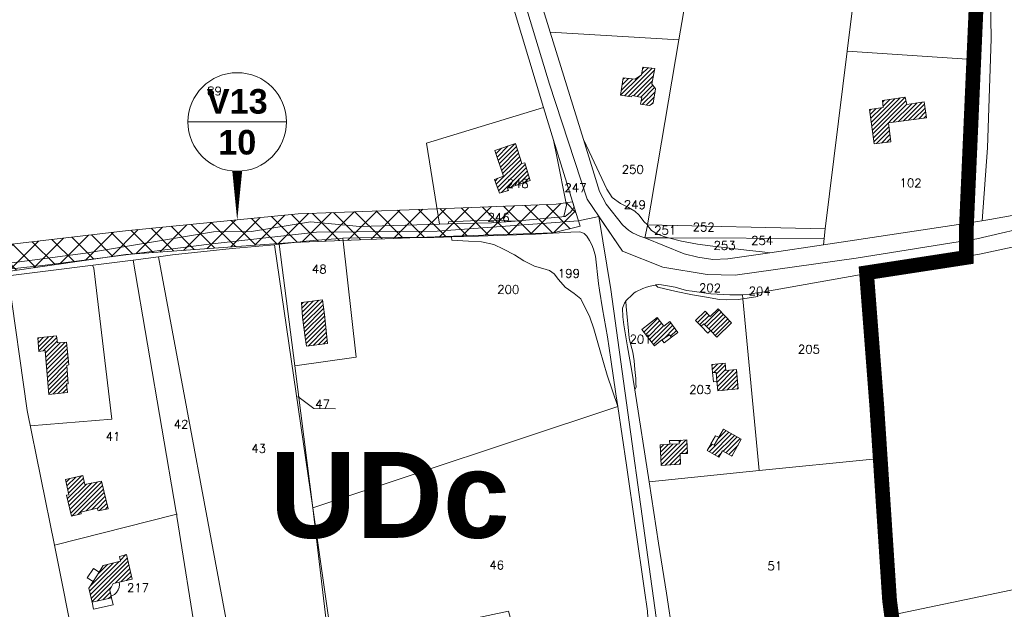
# Model space of a CAD drawing. Header units: metres. Extents: x 578835 to 593571, y 248557 to 255108.
# Tile 134 of 251: x 585408 to 585809, y 251514 to 251754. Entities that reach past the tile are written whole.
import ezdxf

# ---------------------------------------------------------------- set-up
doc = ezdxf.new("R2010")
doc.units = ezdxf.units.M
doc.linetypes.add('CACHEX2', pattern=[0.75, 0.5, -0.25])
doc.linetypes.add('SOLID_LINE', pattern=[0])
for name, color, linetype, lineweight in [('Cad-BATIMENT_BATI_LEGER13', 7, 'SOLID_LINE', 0), ('Cad-BATIMENT_BATI_PRIVE12', 7, 'SOLID_LINE', 0), ('Cad-BATIMENT_BATI_PRIVE12_HACH', 7, 'SOLID_LINE', 0), ('Cad-PARCELLAIRE_PARCELLE1', 250, 'SOLID_LINE', 0), ('Cad-PARCELLAIRE_PARCELLE1_', 250, 'SOLID_LINE', 0), ('Cad-RESEAU_ROUT_AXE_DE_VOIE26', 255, 'SOLID_LINE', 0), ('Cad-RESEAU_ROUT_LIMITE_DE_VOIE_P23', 8, 'SOLID_LINE', 0), ('Cad-TOPONYMIE_DETAIL_PARCELLAIR181', 7, 'SOLID_LINE', 0), ('Cad-TOPONYMIE_NUMERO_DE_PARCELL182', 250, 'SOLID_LINE', 0), ('ER', 192, 'Continuous', 18), ('PLU', 7, 'CACHEX2', 5)]:
    doc.layers.add(name, color=color, linetype=linetype, lineweight=lineweight)
doc.layers.add('PLU nom', color=7, linetype='Continuous')
doc.styles.get("Standard").update_dxf_attribs({"font": 'arialbd_0.ttf', "height": 50})
doc.styles.add('TEXTSTYLE_45_11', font='txt.shx', dxfattribs={"oblique": 50})

msp = doc.modelspace()

# ---------------------------------------------------------------- hatches: boundary and pattern name
at = {"layer": 'Cad-BATIMENT_BATI_PRIVE12_HACH', "ltscale": 0.4}
h = msp.add_hatch(dxfattribs=at)
h.set_pattern_fill('ANSI31', color=256, scale=0.4, style=0)
h.paths.add_polyline_path([(585653.62, 251730.6), (585652.56, 251723.5), (585656.99, 251722.86), (585657.19, 251723.43), (585661.2, 251722.66), (585660.63, 251719.82), (585664.37, 251719.35), (585665.77, 251720.36), (585666.76, 251726.13), (585665.27, 251728.23), (585666.49, 251734.47), (585661.66, 251734.95), (585661.02, 251731.78), (585658.44, 251730.01)])
h = msp.add_hatch(dxfattribs=at)
h.set_pattern_fill('ANSI31', color=256, scale=0.4, style=0)
h.paths.add_polyline_path([(585761.66, 251712.23), (585777.16, 251714.31), (585776.28, 251720.81), (585769.2, 251719.78), (585768.45, 251722.72), (585759.24, 251721.39), (585759.57, 251718.53), (585754.03, 251717.73), (585755.87, 251703.72), (585762.64, 251704.51)])
h = msp.add_hatch(dxfattribs=at)
h.set_pattern_fill('ANSI31', color=256, scale=0.4, style=0)
h.paths.add_polyline_path([(585606.84, 251684.77), (585606.52, 251685.63), (585615.74, 251688.75), (585613.56, 251696.04), (585612.36, 251695.71), (585609.69, 251703.84), (585601.27, 251701.02), (585604.8, 251690.5), (585601.2, 251689.2), (585603.14, 251683.68)])
h = msp.add_hatch(dxfattribs=at)
h.set_pattern_fill('ANSI31', color=256, scale=0.4, style=0)
h.paths.add_polyline_path([(585533.17, 251622.41), (585531.85, 251634.23), (585531.02, 251640.18), (585522.46, 251639.13), (585522.95, 251633.15), (585524.07, 251624.77), (585524.61, 251621.26)])
h = msp.add_hatch(dxfattribs=at)
h.set_pattern_fill('ANSI31', color=256, scale=0.4, style=0)
h.paths.add_polyline_path([(585697.75, 251630.86), (585691.82, 251624.9), (585689.12, 251627.68), (585686.5, 251630.36), (585685.35, 251629.37), (585683.08, 251631.74), (585686.97, 251635.52), (585689.05, 251633.35), (585692.24, 251636.52)])
h = msp.add_hatch(dxfattribs=at)
h.set_pattern_fill('ANSI31', color=256, scale=0.4, style=0)
h.paths.add_polyline_path([(585661.21, 251628.13), (585667.48, 251633), (585670.17, 251629.44), (585672.57, 251631.31), (585675.91, 251626.9), (585673.27, 251624.9), (585672.44, 251625.94), (585669.41, 251623.8), (585666.31, 251621.42)])
h = msp.add_hatch(dxfattribs=at)
h.set_pattern_fill('ANSI31', color=256, scale=0.4, style=0)
h.paths.add_polyline_path([(585427.46, 251605.99), (585426.84, 251613.4), (585427.72, 251613.69), (585426.79, 251622.87), (585423.09, 251622.68), (585422.69, 251625.43), (585415.01, 251624.67), (585415.48, 251619.14), (585418, 251619.46), (585418.55, 251612.93), (585419.58, 251601.64), (585427.1, 251602.39), (585426.72, 251605.92)])
h = msp.add_hatch(dxfattribs=at)
h.set_pattern_fill('ANSI31', color=256, scale=0.4, style=0)
h.paths.add_polyline_path([(585700.51, 251603.89), (585692.16, 251603.08), (585691.77, 251606.83), (585691.45, 251610.59), (585689.97, 251610.59), (585689.7, 251613.79), (585695.1, 251614.36), (585695.43, 251611.37), (585699.77, 251611.74)])
h = msp.add_hatch(dxfattribs=at)
h.set_pattern_fill('ANSI31', color=256, scale=0.4, style=0)
h.paths.add_polyline_path([(585701.73, 251583.37), (585697.86, 251576.47), (585694.05, 251578.6), (585692.62, 251576.02), (585687.77, 251578.74), (585689.44, 251581.55), (585690.73, 251580.89), (585692.52, 251584.15), (585694.47, 251587.44)])
h = msp.add_hatch(dxfattribs=at)
h.set_pattern_fill('ANSI31', color=256, scale=0.4, style=0)
h.paths.add_polyline_path([(585669.07, 251572.71), (585668.7, 251581.15), (585672.55, 251581.37), (585676.34, 251581.46), (585676.38, 251582.91), (585679.58, 251583.07), (585679.79, 251577.62), (585676.83, 251577.49), (585676.95, 251573.15)])
h = msp.add_hatch(dxfattribs=at)
h.set_pattern_fill('ANSI31', color=256, scale=0.4, style=0)
h.paths.add_polyline_path([(585426.35, 251566.98), (585433.4, 251568.58), (585434.19, 251564.96), (585441.08, 251566.33), (585443.67, 251555.06), (585439.63, 251554.16), (585439.3, 251555.25), (585432.58, 251553.68), (585432.72, 251553.02), (585428.76, 251552.03), (585426.73, 251560.55), (585427.71, 251560.75)])
h = msp.add_hatch(dxfattribs=at)
h.set_pattern_fill('ANSI31', color=256, scale=0.4, style=0)
h.paths.add_polyline_path([(585441.74, 251531.93), (585448.69, 251533.63), (585448.36, 251535.61), (585451.26, 251536.41), (585453.5, 251526.34), (585448.25, 251525.12), (585445.82, 251524.58), (585444.39, 251521.9), (585445.07, 251518.72), (585437.15, 251516.94), (585435.83, 251522.75), (585437.59, 251525.46), (585440.07, 251529.23)])
at = {"layer": 'ER', "ltscale": 0.4}
h = msp.add_hatch(dxfattribs=at)
h.set_pattern_fill('ANSI37', color=256, scale=2, style=0)
h.paths.add_polyline_path([(584649.43, 251202.1), (584630.51, 251243.54), (584585.08, 251351.83), (584541.71, 251472.26), (584529.29, 251502.03), (584530.09, 251511.44), (584532.65, 251514.71), (584536.88, 251516.61), (584545.23, 251518.22), (584617.38, 251524.81), (584732.5, 251536.96), (584768.48, 251538.6), (584806.56, 251542.08), (584824.73, 251541.87), (584851.24, 251546.16), (584873.91, 251549.55), (584941.24, 251563.49), (584971.66, 251576.14), (585016.7, 251593.83), (585059.11, 251607.86), (585086.64, 251615.3), (585151.33, 251627.75), (585224.85, 251636.47), (585295.49, 251640.79), (585369.67, 251646.99), (585450.89, 251658.61), (585518.83, 251663.57), (585580.34, 251665.92), (585625.02, 251667.43), (585636.03, 251670.13), (585632.97, 251680.16), (585626.27, 251679.13), (585581.46, 251677.42), (585521.14, 251675.19), (585450.82, 251668.3), (585377.74, 251659.72), (585296.63, 251653.35), (585224.52, 251647.52), (585148.85, 251637.71), (585085.07, 251625.51), (585059.44, 251618.96), (585016, 251604.55), (584977.3, 251590.61), (584936.8, 251577.89), (584892.21, 251565.35), (584856.67, 251559), (584825.33, 251555.52), (584806.95, 251552.78), (584768.67, 251550.55), (584733.03, 251548.67), (584617.72, 251535.78), (584543.89, 251528.92), (584532.33, 251531.01), (584523.11, 251526.87), (584515.53, 251517.15), (584521.06, 251500.27), (584531.52, 251466.61), (584573.3, 251346.15), (584618.98, 251237.88), (584635.78, 251195.87), (584636.69, 251193.89), (584652.81, 251197.59), (584650.7, 251200.09)])

# ---------------------------------------------------------------- linework, layer by layer
at = {"layer": 'Cad-BATIMENT_BATI_LEGER13'}
for points in [[(585686.5, 251630.36), (585685.35, 251629.37), (585688.13, 251626.6), (585689.12, 251627.68), (585686.5, 251630.36), (585686.5, 251630.36)], [(585686.5, 251630.36), (585685.35, 251629.37), (585688.13, 251626.6), (585689.12, 251627.68), (585686.5, 251630.36), (585686.5, 251630.36)], [(585669.41, 251623.8), (585672.44, 251625.94), (585673.27, 251624.9), (585670.33, 251622.65), (585669.41, 251623.8), (585669.41, 251623.8)], [(585669.41, 251623.8), (585672.44, 251625.94), (585673.27, 251624.9), (585670.33, 251622.65), (585669.41, 251623.8), (585669.41, 251623.8)], [(585689.97, 251610.59), (585691.45, 251610.59), (585691.77, 251606.83), (585690.38, 251606.71), (585689.97, 251610.59), (585689.97, 251610.59)], [(585689.97, 251610.59), (585691.45, 251610.59), (585691.77, 251606.83), (585690.38, 251606.71), (585689.97, 251610.59), (585689.97, 251610.59)], [(585689.36, 251581.54), (585690.73, 251580.89), (585692.52, 251584.15), (585691.23, 251584.82), (585689.36, 251581.54), (585689.36, 251581.54)], [(585689.36, 251581.54), (585690.73, 251580.89), (585692.52, 251584.15), (585691.23, 251584.82), (585689.36, 251581.54), (585689.36, 251581.54)], [(585672.43, 251582.8), (585676.38, 251582.91), (585676.34, 251581.46), (585672.55, 251581.37), (585672.43, 251582.8), (585672.43, 251582.8)], [(585672.43, 251582.8), (585676.38, 251582.91), (585676.34, 251581.46), (585672.55, 251581.37), (585672.43, 251582.8), (585672.43, 251582.8)], [(585437.59, 251525.46), (585440.07, 251529.23), (585437.72, 251530.71), (585435.23, 251526.93), (585437.59, 251525.46), (585437.59, 251525.46)], [(585437.59, 251525.46), (585440.07, 251529.23), (585437.72, 251530.71), (585435.23, 251526.93), (585437.59, 251525.46), (585437.59, 251525.46)], [(585445.82, 251524.58), (585448.25, 251525.12), (585448.32, 251524.24), (585448.26, 251523.01), (585447.77, 251521.97), (585447.12, 251520.9), (585446.27, 251520.16), (585445.17, 251519.63), (585444.92, 251519.6), (585444.39, 251521.9), (585445.82, 251524.58), (585445.82, 251524.58)], [(585445.82, 251524.58), (585448.25, 251525.12), (585448.32, 251524.24), (585448.26, 251523.01), (585447.77, 251521.97), (585447.12, 251520.9), (585446.27, 251520.16), (585445.17, 251519.63), (585444.92, 251519.6), (585444.39, 251521.9), (585445.82, 251524.58), (585445.82, 251524.58)], [(585437.15, 251516.94), (585445.07, 251518.72), (585445.73, 251515.89), (585437.71, 251514.1), (585437.15, 251516.94), (585437.15, 251516.94)], [(585437.15, 251516.94), (585445.07, 251518.72), (585445.73, 251515.89), (585437.71, 251514.1), (585437.15, 251516.94), (585437.15, 251516.94)]]:
    msp.add_lwpolyline(points, close=True, dxfattribs=at)
at = {"layer": 'Cad-BATIMENT_BATI_PRIVE12'}
for points in [[(585653.62, 251730.6), (585652.56, 251723.5), (585656.99, 251722.86), (585657.19, 251723.43), (585661.2, 251722.66), (585660.63, 251719.82), (585664.37, 251719.35), (585665.77, 251720.36), (585666.76, 251726.13), (585665.27, 251728.23), (585666.49, 251734.47), (585661.66, 251734.95), (585661.02, 251731.78), (585658.44, 251730.01), (585653.62, 251730.6), (585653.62, 251730.6)], [(585761.66, 251712.23), (585761.66, 251712.23), (585777.16, 251714.31), (585776.28, 251720.81), (585769.2, 251719.78), (585768.45, 251722.72), (585759.24, 251721.39), (585759.57, 251718.53), (585754.03, 251717.73), (585755.87, 251703.72), (585762.64, 251704.51), (585761.66, 251712.23), (585761.66, 251712.23)], [(585606.84, 251684.77), (585606.52, 251685.63), (585615.74, 251688.75), (585613.56, 251696.04), (585612.36, 251695.71), (585609.69, 251703.84), (585601.27, 251701.02), (585604.8, 251690.5), (585601.2, 251689.2), (585603.14, 251683.68), (585606.84, 251684.77), (585606.84, 251684.77)], [(585533.17, 251622.41), (585531.85, 251634.23), (585531.02, 251640.18), (585522.46, 251639.13), (585522.95, 251633.15), (585524.07, 251624.77), (585524.61, 251621.26), (585533.17, 251622.41), (585533.17, 251622.41)], [(585697.75, 251630.86), (585691.82, 251624.9), (585689.12, 251627.68), (585686.5, 251630.36), (585685.35, 251629.37), (585683.08, 251631.74), (585686.97, 251635.52), (585689.05, 251633.35), (585692.24, 251636.52), (585697.75, 251630.86), (585697.75, 251630.86)], [(585661.21, 251628.13), (585667.48, 251633), (585670.17, 251629.44), (585672.57, 251631.31), (585675.91, 251626.9), (585673.27, 251624.9), (585672.44, 251625.94), (585669.41, 251623.8), (585666.31, 251621.42), (585661.21, 251628.13), (585661.21, 251628.13)], [(585427.46, 251605.99), (585426.84, 251613.4), (585427.72, 251613.69), (585426.79, 251622.87), (585423.09, 251622.68), (585422.69, 251625.43), (585415.01, 251624.67), (585415.48, 251619.14), (585418, 251619.46), (585418.55, 251612.93), (585419.58, 251601.64), (585427.1, 251602.39), (585426.72, 251605.92), (585427.46, 251605.99), (585427.46, 251605.99)], [(585700.51, 251603.89), (585692.16, 251603.08), (585691.77, 251606.83), (585691.45, 251610.59), (585689.97, 251610.59), (585689.7, 251613.79), (585695.1, 251614.36), (585695.43, 251611.37), (585699.77, 251611.74), (585700.51, 251603.89), (585700.51, 251603.89)], [(585701.73, 251583.37), (585697.86, 251576.47), (585694.05, 251578.6), (585692.62, 251576.02), (585687.77, 251578.74), (585689.44, 251581.55), (585690.73, 251580.89), (585692.52, 251584.15), (585694.47, 251587.44), (585701.73, 251583.37), (585701.73, 251583.37)], [(585669.07, 251572.71), (585668.7, 251581.15), (585672.55, 251581.37), (585676.34, 251581.46), (585676.38, 251582.91), (585679.58, 251583.07), (585679.79, 251577.62), (585676.83, 251577.49), (585676.95, 251573.15), (585669.07, 251572.71), (585669.07, 251572.71)], [(585426.35, 251566.98), (585433.4, 251568.58), (585434.19, 251564.96), (585441.08, 251566.33), (585443.67, 251555.06), (585439.63, 251554.16), (585439.3, 251555.25), (585432.58, 251553.68), (585432.72, 251553.02), (585428.76, 251552.03), (585426.73, 251560.55), (585427.71, 251560.75), (585426.35, 251566.98), (585426.35, 251566.98)], [(585441.74, 251531.93), (585448.69, 251533.63), (585448.36, 251535.61), (585451.26, 251536.41), (585453.5, 251526.34), (585448.25, 251525.12), (585445.82, 251524.58), (585444.39, 251521.9), (585445.07, 251518.72), (585437.15, 251516.94), (585435.83, 251522.75), (585437.59, 251525.46), (585440.07, 251529.23), (585441.74, 251531.93), (585441.74, 251531.93)]]:
    msp.add_lwpolyline(points, close=True, dxfattribs=at)
at = {"layer": 'Cad-PARCELLAIRE_PARCELLE1'}
for points in [[(585852.61, 251690.43), (585843.73, 251686.23), (585820.43, 251676.03), (585803.04, 251672.89), (585794.75, 251671.54), (585797.84, 251738), (585801.2, 251812.98), (585803.65, 251891.99), (585801.91, 252035.64), (585834.8, 252041.63), (585836.74, 252001.67), (585843.28, 251871.56), (585852.61, 251690.43), (585852.61, 251690.43)], [(585726.22, 252034.88), (585717.12, 251982.17), (585706.27, 251919.84), (585676.22, 251746.1), (585663.57, 251670.79), (585735.93, 251669.16), (585744.87, 251741.49), (585754.21, 251816.96), (585763.67, 251894.88), (585776.3, 252035.39), (585726.22, 252034.88), (585726.22, 252034.88)], [(585623.86, 251749.29), (585578.04, 251897.72), (585706.27, 251919.84), (585676.22, 251746.1), (585623.86, 251749.29), (585623.86, 251749.29)], [(585754.21, 251816.96), (585744.87, 251741.49), (585797.84, 251738), (585801.2, 251812.98), (585754.21, 251816.96), (585754.21, 251816.96)], [(585376.54, 251755.33), (585593.66, 251795.8), (585597.64, 251796.58), (585621.16, 251718.52), (585573.49, 251703.94), (585578.8, 251671.05), (585546.24, 251670.11), (585526.13, 251671.99), (585502.07, 251667.97), (585486.66, 251667.9), (585434.47, 251659.18), (585404.46, 251655.23), (585402.7, 251661.43), (585390.09, 251706.64), (585376.54, 251755.33), (585376.54, 251755.33)], [(585637.42, 251705.5), (585623.86, 251749.29), (585676.22, 251746.1), (585663.57, 251670.79), (585662.06, 251672.12), (585660.12, 251674.63), (585658.34, 251676.27), (585655.73, 251677.83), (585652.47, 251679.45), (585649.13, 251681.85), (585646.87, 251685.22), (585639.73, 251700.57), (585637.42, 251705.5), (585637.42, 251705.5)], [(585797.84, 251738), (585794.75, 251671.54), (585735.24, 251662.54), (585735.52, 251665.12), (585735.93, 251669.16), (585744.87, 251741.49), (585797.84, 251738), (585797.84, 251738)], [(585582.27, 251671.12), (585578.8, 251671.05), (585573.49, 251703.94), (585621.16, 251718.52), (585625.24, 251705.26), (585626.54, 251698.57), (585630.52, 251678.73), (585629.42, 251674.07), (585628.6, 251673.99), (585609.62, 251672.19), (585606.8, 251672.4), (585603.82, 251672.59), (585594.43, 251672.47), (585582.36, 251671.9), (585582.27, 251671.12), (585582.27, 251671.12)], [(585629.42, 251674.07), (585630.52, 251678.73), (585626.54, 251698.57), (585625.24, 251705.26), (585633.62, 251677.99), (585633.05, 251677.05), (585632.15, 251675.85), (585630.61, 251674.61), (585629.9, 251674.11), (585629.42, 251674.07), (585629.42, 251674.07)], [(585663.44, 251670.45), (585663.57, 251670.79), (585662.06, 251672.12), (585660.12, 251674.63), (585658.34, 251676.27), (585655.73, 251677.83), (585652.47, 251679.45), (585649.13, 251681.85), (585646.87, 251685.22), (585639.73, 251700.57), (585637.42, 251705.5), (585643.97, 251684.32), (585646.63, 251679.18), (585653.36, 251670.73), (585654.62, 251669.49), (585655.76, 251668.58), (585657.42, 251667.49), (585660.34, 251666.07), (585662.37, 251665.45), (585663.44, 251670.45), (585663.44, 251670.45)], [(585582.27, 251671.12), (585582.36, 251671.9), (585594.43, 251672.47), (585603.82, 251672.59), (585606.8, 251672.4), (585609.62, 251672.19), (585607.99, 251672.05), (585599.94, 251671.6), (585585.97, 251671.21), (585582.27, 251671.12), (585582.27, 251671.12)], [(585672.02, 251665.37), (585662.37, 251665.45), (585663.44, 251670.45), (585665.08, 251668.47), (585667.61, 251666.9), (585670.5, 251665.8), (585672.02, 251665.37), (585672.02, 251665.37)], [(585672.02, 251665.37), (585735.52, 251665.12), (585735.93, 251669.16), (585663.57, 251670.79), (585663.44, 251670.45), (585665.08, 251668.47), (585667.61, 251666.9), (585670.5, 251665.8), (585672.02, 251665.37), (585672.02, 251665.37)], [(585838.25, 251669.05), (585873.89, 251534.93), (585763.46, 251511.85), (585756.48, 251574.36), (585756.4, 251575.35), (585756.32, 251576.35), (585752.14, 251650.8), (585798.78, 251658.83), (585812.16, 251661.63), (585820.88, 251663.69), (585827.41, 251665.58), (585831.42, 251666.91), (585838.25, 251669.05), (585838.25, 251669.05)], [(585539.39, 251665.3), (585544.85, 251616.81), (585519.76, 251613.26), (585513.38, 251662.78), (585524.41, 251664.04), (585528.83, 251664.42), (585538.4, 251665.22), (585539.39, 251665.3), (585539.39, 251665.3)], [(585583.69, 251665.89), (585580.41, 251665.72), (585576.38, 251665.61), (585561.8, 251665.5), (585545.48, 251665.47), (585539.39, 251665.3), (585544.85, 251616.81), (585519.76, 251613.26), (585527.16, 251555.37), (585651.39, 251596.76), (585647.04, 251609.44), (585644.11, 251619.78), (585641.58, 251628.38), (585640.01, 251633.15), (585636.35, 251640.53), (585633.61, 251642.76), (585630.01, 251645.36), (585627.28, 251648.47), (585625.52, 251650.78), (585623.51, 251652.06), (585620.89, 251652.95), (585617.5, 251653.9), (585613.12, 251656.09), (585609.29, 251658.44), (585604.88, 251660.86), (585600.95, 251662.65), (585595.91, 251663.79), (585590.6, 251664.12), (585583.73, 251664.44), (585583.69, 251665.89), (585583.69, 251665.89)], [(585583.69, 251665.89), (585583.73, 251664.44), (585590.6, 251664.12), (585595.91, 251663.79), (585600.95, 251662.65), (585604.88, 251660.86), (585609.29, 251658.44), (585613.12, 251656.09), (585617.5, 251653.9), (585620.89, 251652.95), (585623.51, 251652.06), (585625.52, 251650.78), (585627.28, 251648.47), (585630.01, 251645.36), (585633.61, 251642.76), (585636.35, 251640.53), (585640.01, 251633.15), (585641.58, 251628.38), (585644.11, 251619.78), (585647.04, 251609.44), (585651.39, 251596.76), (585650.55, 251601.93), (585648.56, 251615.81), (585647.21, 251625.06), (585645.18, 251636.48), (585643.88, 251644.06), (585643.57, 251646.83), (585642.31, 251657.98), (585641.49, 251660.81), (585640.77, 251662.54), (585639.88, 251664.35), (585638.74, 251666.04), (585637.74, 251667.19), (585636.81, 251667.55), (585635.87, 251667.81), (585632.25, 251667.72), (585617.9, 251666.86), (585594.64, 251666.14), (585583.69, 251665.89), (585583.69, 251665.89)], [(585713.34, 251659.25), (585696.24, 251656.81), (585690.16, 251656.64), (585683.98, 251657.57), (585678.42, 251658.88), (585662.37, 251665.45), (585672.02, 251665.37), (585677.33, 251664.03), (585683.87, 251662.8), (585690.19, 251661.99), (585703.86, 251660.35), (585710.27, 251659.66), (585713.34, 251659.25), (585713.34, 251659.25)], [(585713.34, 251659.25), (585735.24, 251662.54), (585735.52, 251665.12), (585672.02, 251665.37), (585677.33, 251664.03), (585683.87, 251662.8), (585690.19, 251661.99), (585703.86, 251660.35), (585710.27, 251659.66), (585713.34, 251659.25), (585713.34, 251659.25)], [(585464.19, 251657.66), (585469.97, 251658.48), (585494.24, 251661.07), (585509.88, 251662.38), (585511.5, 251662.63), (585527.16, 251555.37), (585537.99, 251463.42), (585502.41, 251456.2), (585502.08, 251457.18), (585495.88, 251487.98), (585464.19, 251657.66), (585464.19, 251657.66)], [(585511.5, 251662.63), (585513.38, 251662.78), (585519.76, 251613.26), (585527.16, 251555.37), (585511.5, 251662.63), (585511.5, 251662.63)], [(585471.65, 251552.83), (585471.41, 251553.7), (585453.91, 251656.36), (585464.19, 251657.66), (585495.88, 251487.98), (585502.08, 251457.18), (585492.48, 251486.13), (585492.15, 251487.11), (585491.11, 251486.8), (585483.44, 251484.93), (585482.46, 251484.74), (585482.3, 251485.73), (585480.77, 251495.08), (585480.03, 251500.03), (585471.72, 251551.95), (585471.65, 251552.83), (585471.65, 251552.83)], [(585421.84, 251540.19), (585470.69, 251552.53), (585471.65, 251552.83), (585471.41, 251553.7), (585453.91, 251656.36), (585402.92, 251649.97), (585410.73, 251595.1), (585421.84, 251540.19), (585421.84, 251540.19)], [(585708.03, 251642.97), (585709.18, 251643.07), (585713.23, 251643.85), (585752.14, 251650.8), (585756.32, 251576.35), (585756.4, 251575.35), (585755.33, 251575.27), (585709.07, 251570.6), (585702.38, 251640.61), (585708.4, 251641.55), (585708.03, 251642.97), (585708.03, 251642.97)], [(585658.33, 251603.47), (585664.19, 251566.06), (585709.07, 251570.6), (585702.38, 251640.61), (585700.5, 251640.33), (585695.65, 251640.15), (585692.84, 251640.25), (585687.48, 251641.25), (585681.79, 251642.22), (585675.25, 251643.58), (585667.77, 251645.29), (585666.79, 251646.21), (585666.71, 251646.2), (585664.59, 251645.8), (585663.07, 251645.34), (585661.63, 251644.77), (585658.78, 251643.42), (585658.07, 251643.02), (585657.54, 251642.54), (585654.71, 251639.73), (585654.64, 251639.62), (585654.83, 251637.4), (585656.06, 251624.68), (585656.34, 251623.26), (585657.47, 251618.79), (585658.01, 251615.26), (585658.38, 251611.73), (585658.78, 251608.08), (585658.78, 251605.96), (585658.88, 251604.74), (585658.33, 251603.47), (585658.33, 251603.47)], [(585666.79, 251646.21), (585666.87, 251646.21), (585668.01, 251646.42), (585669.17, 251646.29), (585672.51, 251645.79), (585674.77, 251645.32), (585679.34, 251644.03), (585681.75, 251643.67), (585689.35, 251642.64), (585697.05, 251642.16), (585700.92, 251642.16), (585702.24, 251642.27), (585702.38, 251640.61), (585700.5, 251640.33), (585695.65, 251640.15), (585692.84, 251640.25), (585687.48, 251641.25), (585681.79, 251642.22), (585675.25, 251643.58), (585667.77, 251645.29), (585666.79, 251646.21), (585666.79, 251646.21)], [(585708.03, 251642.97), (585705.03, 251642.5), (585702.24, 251642.27), (585702.38, 251640.61), (585708.4, 251641.55), (585708.03, 251642.97), (585708.03, 251642.97)], [(585658.33, 251603.47), (585656.97, 251611.94), (585655.31, 251620.95), (585653.89, 251629.97), (585653.44, 251633.27), (585653.32, 251636.83), (585654.14, 251638.79), (585654.64, 251639.62), (585654.83, 251637.4), (585656.06, 251624.68), (585656.34, 251623.26), (585657.47, 251618.79), (585658.01, 251615.26), (585658.38, 251611.73), (585658.78, 251608.08), (585658.78, 251605.96), (585658.88, 251604.74), (585658.33, 251603.47), (585658.33, 251603.47)], [(585527.16, 251555.37), (585651.39, 251596.76), (585654.97, 251572.76), (585662.22, 251521.75), (585663.5, 251513.27), (585663.88, 251505.84), (585663.4, 251502.68), (585662.95, 251500.19), (585660.82, 251497.01), (585658.55, 251494.59), (585654.76, 251492.59), (585649.31, 251490.79), (585616.07, 251481.1), (585615.67, 251480.96), (585606.86, 251513.33), (585573, 251506.14), (585578.1, 251471.8), (585541.05, 251464.34), (585540.08, 251464.15), (585540, 251465.15), (585527.16, 251555.37), (585527.16, 251555.37)], [(585664.19, 251566.06), (585668.02, 251540.97), (585671.29, 251520.62), (585673.8, 251503.56), (585675.21, 251494.53), (585669.67, 251490.72), (585668.74, 251490.09), (585669.92, 251481.94), (585670.89, 251482.13), (585764.87, 251498.92), (585763.46, 251511.85), (585756.48, 251574.36), (585756.4, 251575.35), (585755.33, 251575.27), (585709.07, 251570.6), (585664.19, 251566.06), (585664.19, 251566.06)], [(585430.52, 251496.66), (585421.84, 251540.19), (585470.69, 251552.53), (585471.65, 251552.83), (585471.72, 251551.95), (585480.03, 251500.03), (585432.26, 251487.66), (585430.52, 251496.66), (585430.52, 251496.66)], [(585537.99, 251463.42), (585540.08, 251464.15), (585540, 251465.15), (585527.16, 251555.37), (585537.99, 251463.42), (585537.99, 251463.42)]]:
    msp.add_lwpolyline(points, close=True, dxfattribs=at)
msp.add_lwpolyline([(585818.45, 251431.07), (585808.6, 251425.66), (585801.32, 251421.05), (585796.81, 251418.78), (585792.87, 251415.65), (585791.16, 251413.39), (585785.94, 251409.73), (585784.68, 251408.17), (585783.59, 251406.4), (585774.47, 251416.79), (585770.86, 251449.15), (585768.18, 251473.11), (585764.87, 251498.92), (585763.46, 251511.85), (585873.89, 251534.93)], dxfattribs=at)
at = {"layer": 'Cad-PARCELLAIRE_PARCELLE1_'}
msp.add_lwpolyline([(585369.71, 251646.85), (585398.11, 251649.34), (585402.92, 251649.97), (585410.73, 251595.1), (585421.84, 251540.19), (585430.52, 251496.66), (585371.47, 251474.22), (585345.78, 251607.73), (585375.49, 251613.33), (585369.71, 251646.85), (585369.71, 251646.85)], close=True, dxfattribs=at)
at = {"layer": 'Cad-RESEAU_ROUT_AXE_DE_VOIE26'}
msp.add_line((585643.69, 251674.18), (585648.54, 251644.35), dxfattribs=at)
for points in [[(585638.87, 251681.2), (585623.63, 251728.09), (585574.97, 251888.35), (585519.46, 252072.9), (585500.66, 252132.52), (585484.73, 252190.33), (585470.27, 252216.28), (585447.77, 252234.57), (585439.43, 252241.32)], [(585638.87, 251681.2), (585653.35, 251660.06), (585669.75, 251653.42), (585687.78, 251650.44), (585699.26, 251650.18), (585748.59, 251657.08), (585797.71, 251664.96), (585823.34, 251671.05), (585839.86, 251677.43), (585920.62, 251713.1), (586035.27, 251764.41), (586171.57, 251823.82), (586228.75, 251842.3), (586318.87, 251871.21), (586399.65, 251897.09), (586416.5, 251903.67)], [(586034.78, 251764.2), (585920.62, 251713.1), (585839.86, 251677.43), (585823.34, 251671.05), (585797.71, 251664.96), (585748.59, 251657.08), (585699.26, 251650.18), (585687.78, 251650.44), (585669.75, 251653.42), (585653.35, 251660.06), (585643.69, 251674.18), (585635.35, 251672.32), (585577.78, 251668.2), (585528.65, 251667.79), (585484.86, 251662.78), (585417.02, 251654.09), (585387.74, 251650.97), (585305.22, 251645.56), (585220.83, 251638.23), (585137.25, 251627.78), (585090.89, 251619.79), (585017.07, 251597.26), (584998.74, 251590.79), (584995.46, 251589.33)], [(585581.83, 251468.99), (585661.99, 251490.44), (585668.84, 251497.99), (585648.54, 251644.35)], [(585581.83, 251468.99), (585661.99, 251490.44), (585668.84, 251497.99), (585648.54, 251644.35)]]:
    msp.add_lwpolyline(points, dxfattribs=at)
at = {"layer": 'Cad-RESEAU_ROUT_LIMITE_DE_VOIE_P23'}
for points in [[(585802.7, 251822.82), (585802.59, 251805.02), (585803.51, 251746.44), (585802.05, 251702.07), (585799.83, 251672.34)], [(585437.35, 251654.29), (585437.88, 251653.08), (585445.26, 251591.6), (585411.97, 251588.89)]]:
    msp.add_lwpolyline(points, dxfattribs=at)
at = {"layer": 'Cad-TOPONYMIE_DETAIL_PARCELLAIR181'}
msp.add_lwpolyline([(585536.39, 251595.82), (585527.48, 251595.85), (585520.97, 251600.78), (585520.97, 251600.78)], dxfattribs=at)
at = {"layer": 'ER', "ltscale": 0.4}
msp.add_lwpolyline([(585476.25, 251712.64), (585516.4, 251712.64)], dxfattribs=at)
msp.add_lwpolyline([(585496.32, 251672.4, 0, 4, 0), (585496.32, 251692.57, 6, 6, 0)], format="xyseb", dxfattribs=at)
at = {"layer": 'ER'}
msp.add_lwpolyline([(585369.67, 251646.99), (585450.89, 251658.61), (585518.83, 251663.57), (585580.34, 251665.92), (585625.02, 251667.43), (585636.03, 251670.13), (585632.97, 251680.16), (585626.27, 251679.13), (585581.46, 251677.42), (585521.14, 251675.19), (585450.82, 251668.3), (585377.74, 251659.72)], dxfattribs=at)
at = {"layer": 'ER', "ltscale": 0.4}
msp.add_circle((585496.32, 251712.64), 20.08, dxfattribs=at)
at = {"layer": 'PLU', "color": 7, "ltscale": 2, "const_width": 6}
msp.add_lwpolyline([(585594.12, 251796.15), (585754.84, 251817), (585799.72, 251811.79), (585793.46, 251669.96), (585793.46, 251657.45), (585752.76, 251651.19), (585756.93, 251596.96), (585762.15, 251517.71), (585774.67, 251422.81)], dxfattribs=at)

# ---------------------------------------------------------------- texts
at = {"layer": 'Cad-TOPONYMIE_NUMERO_DE_PARCELL182', "style": 'TEXTSTYLE_45_11'}
for s, p in [('89', (585484.06, 251723.53)), ('250', (585653.01, 251691.59)), ('248', (585606.13, 251685.83)), ('102', (585766.2, 251686.08)), ('247', (585629.65, 251684.12)), ('249', (585653.85, 251677.22)), ('246', (585598.3, 251672.02)), ('251', (585666.21, 251666.83)), ('252', (585681.9, 251668.1)), ('254', (585705.73, 251662.62)), ('253', (585690.39, 251660.61)), ('48', (585526.74, 251650.98)), ('199', (585626.96, 251649.22)), ('200', (585602.25, 251642.69)), ('202', (585684.51, 251643.29)), ('204', (585704.73, 251642.03)), ('201', (585656.17, 251622.41)), ('205', (585724.77, 251618.3)), ('203', (585680.48, 251601.88)), ('47', (585528.09, 251595.91)), ('42', (585470.45, 251587.73)), ('41', (585442.68, 251582.74)), ('43', (585502.03, 251577.89)), ('46', (585599.04, 251530.39)), ('51', (585712.39, 251530.03)), ('217', (585451.38, 251521.15))]:
    msp.add_text(s, height=3.491, rotation=359.5887, dxfattribs=at).set_placement(p)
at = {"layer": 'ER', "ltscale": 0.4, "insert": (585496.32, 251712.64), "char_height": 10, "width": 16.8329, "attachment_point": 5}
msp.add_mtext('V13\\P10', dxfattribs=at)
at = {"layer": 'PLU nom', "insert": (585558.44, 251578.19), "char_height": 35, "width": 195.3422, "attachment_point": 2}
msp.add_mtext('UDc', dxfattribs=at)

doc.saveas('drawing.dxf')
